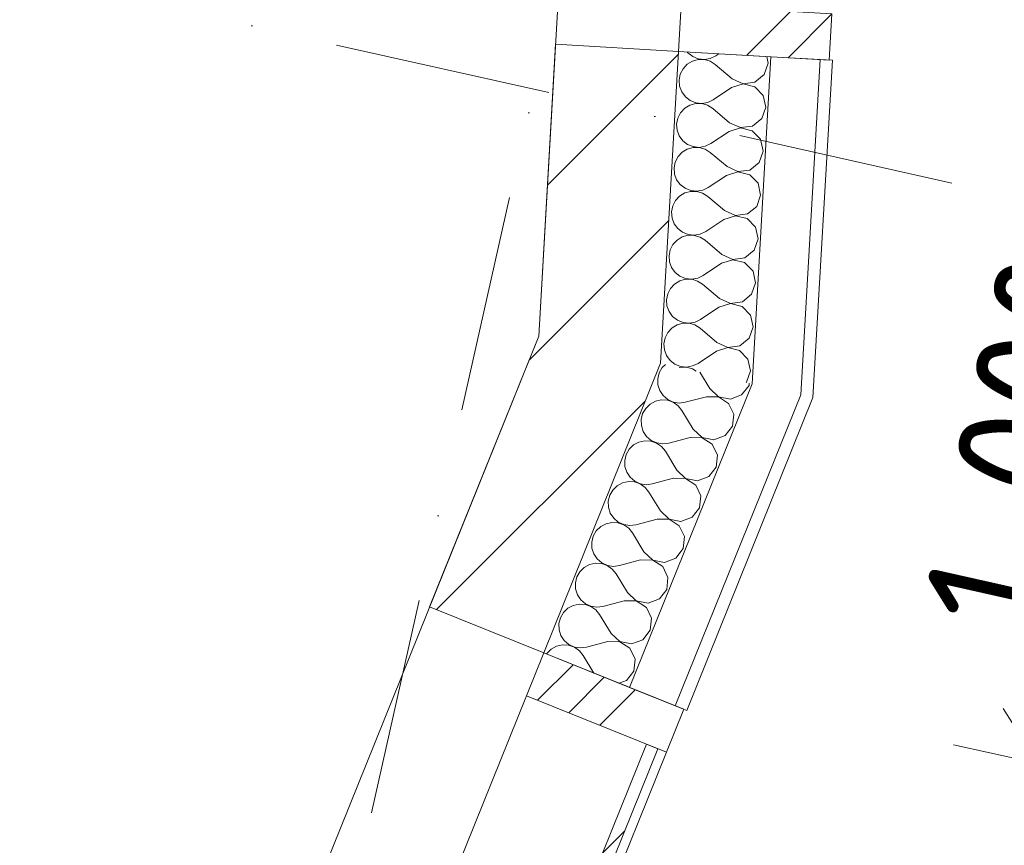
# Model space of a CAD drawing. Header units: millimetres. Extents: x -7213913 to -6985912, y 6023162 to 6205784.
# Tile 98 of 256: x -7188601 to -7187003, y 6163045 to 6164385. Entities that reach past the tile are written whole.
import ezdxf
from ezdxf.enums import TextEntityAlignment as Align

# ---------------------------------------------------------------- set-up
doc = ezdxf.new("R2010")
doc.units = ezdxf.units.MM
doc.header["$MEASUREMENT"] = 0
doc.set_wipeout_variables(frame=1)
doc.linetypes.add('Wipeout_Contour', pattern=[1000, 0, -1000])
doc.linetypes.add('Штрихпунктирная', pattern=[670.277762, 352.777767, -176.388884, 0, -141.111112])
for name, color, linetype in [('S - квартира_помещение.АР', 7, 'Continuous'), ('АР-Стены_внешние_.АР', 7, 'Continuous'), ('АР-Стены_Наружные ВИТРАЖ', 7, 'Continuous'), ('АР-Стены_Перегородки_межквартирные_200.АР', 7, 'Continuous'), ('АР-Чертеж-Оси_Осевые размеры.АР', 7, 'Continuous'), ('АР-Чертеж-Размеры.АР', 7, 'Continuous')]:
    doc.layers.add(name, color=color, linetype=linetype)
for name, color, linetype, lineweight in [('S - квартира_помещение.АР_Ном._пера__120', 7, 'Continuous', 0), ('АР-Стены_внешние_.АР_Ном._пера__1', 7, 'Continuous', 0), ('АР-Стены_Наружные ВИТРАЖ_Ном._пера__120', 7, 'Continuous', 0), ('АР-Стены_Перегородки_межквартирные_200.АР_Ном._пера__1', 7, 'Continuous', 15), ('АР-Чертеж-Оси_Осевые размеры.АР_Ном._пера__120', 7, 'Continuous', 0), ('АР-Чертеж-Размеры.АР_Ном._пера__1', 7, 'Continuous', 0), ('Паспорта Зон Archicad_Ном._пера__1', 7, 'Continuous', 0)]:
    doc.layers.add(name, color=color, linetype=linetype, lineweight=lineweight)
doc.styles.add('РЎР“Р•РќР•Р\xa0Р\x98Р\xa0_РЎРўР\x98Р›Р¬_1', font='txt')
doc.styles.add('РЎР“Р•РќР•Р\xa0Р\x98Р\xa0_РЎРўР\x98Р›Р¬_2', font='calibri.ttf')
doc.styles.add('РЎР“Р•РќР•Р\xa0Р\x98Р\xa0_РЎРўР\x98Р›Р¬_3', font='GOST_Common.ttf')
doc.styles.add('РЎР“Р•РќР•Р\xa0Р\x98Р\xa0_РЎРўР\x98Р›Р¬_5', font='GOTHIC.TTF')
doc.dimstyles.new('СГЕНЕРИР_СТИЛЬ__6', dxfattribs={"dimtxt": 200, "dimasz": 142.5, "dimexe": 0.18, "dimexo": 0.0625, "dimgap": 0, "dimtad": 1, "dimdec": 0, "dimzin": 0, "dimdsep": 46, "dimtxsty": 'РЎР“Р•РќР•Р\xa0Р\x98Р\xa0_РЎРўР\x98Р›Р¬_3', "dimblk": 'ARROWHEAD_6', "dimblk1": 'ARROWHEAD_6', "dimblk2": 'ARROWHEAD_6', "dimcen": 0.09, "dimse1": 1, "dimse2": 1, "dimclrd": 7, "dimclre": 7, "dimclrt": 7, "dimazin": 0, "dimtfac": 1, "dimtdec": 4, "dimtmove": 0, "dimatfit": 3, "dimfxl": 1, "dimtolj": 1, "dimtzin": 0, "dimarcsym": 0})
pattern_1 = [(45, (-6566190.34, 6562677.8), (-176.776695, 176.776695), []), (45, (-6566225.7, 6562713.15), (-176.776695, 176.776695), []), (45, (-6566261.05, 6562748.5), (-176.776695, 176.776695), [])]
pattern_2 = [(45, (-6566190.34, 6562677.8), (-127.279217, 127.279217), [])]

# ---------------------------------------------------------------- blocks, each defined once
blk = doc.blocks.new('Кухня-столовая_4_10_1', base_point=(-7190336.7, 6165398.9))
at = {"layer": 'S - квартира_помещение.АР_Ном._пера__120', "color": 7, "linetype": 'Continuous', "lineweight": 0, "flags": 128}
blk.add_lwpolyline([(-7191993, 6165902.9), (-7192830.1, 6162175.8), (-7191833.7, 6161952), (-7190711.6, 6161700), (-7188806.8, 6161272.2), (-7187758.6, 6163871.8), (-7187584.9, 6166891), (-7190383.4, 6167519.6), (-7190520.3, 6166909.8), (-7191642.3, 6167161.7), (-7191928.3, 6165888.4)], close=True, dxfattribs=at)
at = {"layer": 'Паспорта Зон Archicad_Ном._пера__1', "color": 7, "lineweight": 0, "style": 'РЎР“Р•РќР•Р\xa0Р\x98Р\xa0_РЎРўР\x98Р›Р¬_1'}
blk.add_attdef('ROOM_NUMBER', text='', height=250, rotation=347.3417, dxfattribs=at).set_placement((-7189666.1, 6164281), align=Align.MIDDLE_CENTER)
at = {"layer": 'Паспорта Зон Archicad_Ном._пера__1', "color": 7, "lineweight": 0, "style": 'РЎР“Р•РќР•Р\xa0Р\x98Р\xa0_РЎРўР\x98Р›Р¬_2'}
blk.add_attdef('ROOM_AREA', text='', height=200, rotation=347.3417, dxfattribs=at).set_placement((-7188853.4, 6161446.6), align=Align.MIDDLE_RIGHT)
blk = doc.blocks.new('Навесная Стена_30_1', base_point=(-6566190.3, 6562677.8))
at = {"layer": 'АР-Стены_Наружные ВИТРАЖ_Ном._пера__120', "color": 7, "linetype": 'Continuous', "lineweight": 0, "flags": 128}
for points in [[(-7187778.4, 6163288), (-7188200.5, 6162241)], [(-7187551.1, 6163196.4), (-7187973.3, 6162149.4)]]:
    blk.add_lwpolyline(points, dxfattribs=at)
at = {"color": 254, "linetype": 'Wipeout_Contour', "lineweight": 0, "ltscale": 37871976.25917719}
blk.add_wipeout([(-7187987.2, 6162155), (-7187565.1, 6163202), (-7187583.6, 6163209.5), (-7188005.8, 6162162.5)], dxfattribs=at).dxf.layer = 'АР-Стены_Наружные ВИТРАЖ'
at = {"layer": 'АР-Стены_Наружные ВИТРАЖ', "linetype": 'Continuous', "lineweight": 0, "true_color": 0x000000}
h = blk.add_hatch(dxfattribs=at)
h.set_pattern_fill('АЛЮМИНИЙ_0001', color=18, style=0, pattern_type=2)
h.set_pattern_definition(pattern_1)
h.paths.add_polyline_path([(-7187987.2, 6162155), (-7187565.1, 6163202), (-7187583.6, 6163209.5), (-7188005.8, 6162162.5)])
at = {"layer": 'АР-Стены_Наружные ВИТРАЖ_Ном._пера__120', "color": 7, "linetype": 'Continuous', "lineweight": 0, "flags": 128}
blk.add_lwpolyline([(-7187987.2, 6162155), (-7188005.8, 6162162.5), (-7187583.6, 6163209.5), (-7187565.1, 6163202)], close=True, dxfattribs=at)
at = {"color": 254, "linetype": 'Wipeout_Contour', "lineweight": 0, "ltscale": 37873115.8055778}
blk.add_wipeout([(-7187523.1, 6163266), (-7187750.3, 6163357.6), (-7187778.4, 6163288), (-7187551.1, 6163196.4)], dxfattribs=at).dxf.layer = 'АР-Стены_Наружные ВИТРАЖ'
at = {"layer": 'АР-Стены_Наружные ВИТРАЖ', "linetype": 'Continuous', "lineweight": 0, "true_color": 0x000000}
h = blk.add_hatch(dxfattribs=at)
h.set_pattern_fill('АЛЮМИНИЙ_0001', color=18, style=0, pattern_type=2)
h.set_pattern_definition(pattern_1)
h.paths.add_polyline_path([(-7187523.1, 6163266), (-7187750.3, 6163357.6), (-7187778.4, 6163288), (-7187551.1, 6163196.4)])
at = {"layer": 'АР-Стены_Наружные ВИТРАЖ_Ном._пера__120', "color": 7, "linetype": 'Continuous', "lineweight": 0, "flags": 128}
blk.add_lwpolyline([(-7187523.1, 6163266), (-7187551.1, 6163196.4), (-7187778.4, 6163288), (-7187750.3, 6163357.6)], close=True, dxfattribs=at)
blk = doc.blocks.new('Навесная Стена_31_1', base_point=(-6566190.3, 6562677.8))
at = {"color": 254, "linetype": 'Wipeout_Contour', "lineweight": 0, "ltscale": 37875207.31984916}
blk.add_wipeout([(-7187282.8, 6164394.5), (-7187527.4, 6164408.6), (-7187531.7, 6164333.7), (-7187287.1, 6164319.6)], dxfattribs=at).dxf.layer = 'АР-Стены_Наружные ВИТРАЖ'
at = {"layer": 'АР-Стены_Наружные ВИТРАЖ', "linetype": 'Continuous', "lineweight": 0, "true_color": 0x000000}
h = blk.add_hatch(dxfattribs=at)
h.set_pattern_fill('АЛЮМИНИЙ_0001', color=18, style=0, pattern_type=2)
h.set_pattern_definition(pattern_1)
h.paths.add_polyline_path([(-7187282.8, 6164394.5), (-7187527.4, 6164408.6), (-7187531.7, 6164333.7), (-7187287.1, 6164319.6)])
at = {"layer": 'АР-Стены_Наружные ВИТРАЖ_Ном._пера__120', "color": 7, "linetype": 'Continuous', "lineweight": 0, "flags": 128}
blk.add_lwpolyline([(-7187282.8, 6164394.5), (-7187287.1, 6164319.6), (-7187531.7, 6164333.7), (-7187527.4, 6164408.6)], close=True, dxfattribs=at)
blk = doc.blocks.new('Стена_135_1', base_point=(-7187631.6, 6164339.4))
at = {"layer": 'АР-Стены_Перегородки_межквартирные_200.АР', "linetype": 'Continuous', "lineweight": 0, "true_color": 0x000000}
h = blk.add_hatch(dxfattribs=at)
h.set_pattern_fill('БЛОКИ_БЕТОННЫЕ_ЭФФЕКТИВН_78', color=18, style=0, pattern_type=2)
h.set_pattern_definition(pattern_2)
h.paths.add_polyline_path([(-7187731.4, 6164345.2), (-7187758.6, 6163871.8), (-7187560.9, 6163827.5), (-7187531.7, 6164333.7)])
at = {"layer": 'АР-Стены_Перегородки_межквартирные_200.АР_Ном._пера__1', "color": 7, "linetype": 'Continuous', "lineweight": 15, "flags": 128}
for points in [[(-7187731.4, 6164345.2), (-7187758.6, 6163871.8)], [(-7187531.7, 6164333.7), (-7187731.4, 6164345.2)], [(-7187560.9, 6163827.5), (-7187531.7, 6164333.7)]]:
    blk.add_lwpolyline(points, dxfattribs=at)
blk = doc.blocks.new('Стена_136_1', base_point=(-7187659.7, 6163849.6))
at = {"layer": 'АР-Стены_Перегородки_межквартирные_200.АР', "linetype": 'Continuous', "lineweight": 0, "true_color": 0x000000}
h = blk.add_hatch(dxfattribs=at)
h.set_pattern_fill('БЛОКИ_БЕТОННЫЕ_ЭФФЕКТИВН_78', color=18, style=0, pattern_type=2)
h.set_pattern_definition(pattern_2)
h.paths.add_polyline_path([(-7187758.6, 6163871.8), (-7187935.8, 6163432.4), (-7187750.3, 6163357.6), (-7187560.9, 6163827.5)])
at = {"layer": 'АР-Стены_Перегородки_межквартирные_200.АР_Ном._пера__1', "color": 7, "linetype": 'Continuous', "lineweight": 15, "flags": 128}
for points in [[(-7187758.6, 6163871.8), (-7187935.8, 6163432.4)], [(-7187750.3, 6163357.6), (-7187560.9, 6163827.5)], [(-7187935.8, 6163432.4), (-7187750.3, 6163357.6)]]:
    blk.add_lwpolyline(points, dxfattribs=at)
blk = doc.blocks.new('*X676', base_point=(-6566190.3, 6562677.8))
at = {"layer": 'АР-Стены_внешние_.АР_Ном._пера__1', "color": 7, "linetype": 'Continuous', "lineweight": 0}
for p, q in [((-7187517.7, 6164332.9), (-7187516.6, 6164331.4)), ((-7187516.6, 6164331.4), (-7187508.8, 6164325.4)), ((-7187508.8, 6164325.4), (-7187499.7, 6164321.7)), ((-7187480.2, 6164322.3), (-7187471.3, 6164326.6)), ((-7187466.3, 6164329.9), (-7187471.3, 6164326.6)), ((-7187386.2, 6164314.5), (-7187388.6, 6164325.5)), ((-7187517.7, 6164312.8), (-7187524.4, 6164305.5)), ((-7187509.3, 6164317.9), (-7187517.7, 6164312.8)), ((-7187499.8, 6164320.5), (-7187509.3, 6164317.9)), ((-7187489.9, 6164320.4), (-7187499.8, 6164320.5)), ((-7187499.7, 6164321.7), (-7187489.9, 6164320.7)), ((-7187489.9, 6164320.7), (-7187480.2, 6164322.3)), ((-7187480.5, 6164317.6), (-7187489.9, 6164320.4)), ((-7187472.1, 6164312.3), (-7187480.5, 6164317.6)), ((-7187444.8, 6164289.3), (-7187472.1, 6164312.3)), ((-7187392.6, 6164296.1), (-7187386.2, 6164314.5)), ((-7187528.9, 6164296.8), (-7187530.8, 6164287.1)), ((-7187524.4, 6164305.5), (-7187528.9, 6164296.8)), ((-7187407.7, 6164283.8), (-7187392.6, 6164296.1)), ((-7187530.8, 6164287.1), (-7187530, 6164277.3)), ((-7187530, 6164277.3), (-7187526.6, 6164268)), ((-7187427.1, 6164281), (-7187445.7, 6164275)), ((-7187444.8, 6164289.3), (-7187427.1, 6164281.3)), ((-7187427.1, 6164281.3), (-7187407.7, 6164283.8)), ((-7187408.1, 6164276.3), (-7187427.1, 6164281)), ((-7187394.5, 6164262.3), (-7187408.1, 6164276.3)), ((-7187526.6, 6164268), (-7187520.7, 6164260.1)), ((-7187520.7, 6164260.1), (-7187513, 6164254.1)), ((-7187445.7, 6164275), (-7187475.4, 6164255.3)), ((-7187390.3, 6164243.2), (-7187394.5, 6164262.3)), ((-7187513.4, 6164246.5), (-7187521.8, 6164241.4)), ((-7187503.9, 6164249.2), (-7187513.4, 6164246.5)), ((-7187513, 6164254.1), (-7187503.8, 6164250.4)), ((-7187494, 6164249.1), (-7187503.9, 6164249.2)), ((-7187503.8, 6164250.4), (-7187494, 6164249.4)), ((-7187494, 6164249.4), (-7187484.3, 6164251)), ((-7187484.6, 6164246.3), (-7187494, 6164249.1)), ((-7187476.2, 6164241), (-7187484.6, 6164246.3)), ((-7187484.3, 6164251), (-7187475.4, 6164255.3)), ((-7187396.7, 6164224.8), (-7187390.3, 6164243.2)), ((-7187528.5, 6164234.2), (-7187533, 6164225.5)), ((-7187521.8, 6164241.4), (-7187528.5, 6164234.2)), ((-7187448.9, 6164218), (-7187476.2, 6164241)), ((-7187533, 6164225.5), (-7187534.9, 6164215.8)), ((-7187534.9, 6164215.8), (-7187534.1, 6164206)), ((-7187448.9, 6164218), (-7187431.2, 6164210)), ((-7187431.2, 6164210), (-7187411.8, 6164212.5)), ((-7187411.8, 6164212.5), (-7187396.7, 6164224.8)), ((-7187534.1, 6164206), (-7187530.7, 6164196.7)), ((-7187530.7, 6164196.7), (-7187524.8, 6164188.8)), ((-7187449.8, 6164203.7), (-7187479.5, 6164184)), ((-7187431.2, 6164209.7), (-7187449.8, 6164203.7)), ((-7187412.2, 6164205), (-7187431.2, 6164209.7)), ((-7187398.6, 6164191), (-7187412.2, 6164205)), ((-7187524.8, 6164188.8), (-7187517.1, 6164182.8)), ((-7187517.1, 6164182.8), (-7187507.9, 6164179.1)), ((-7187498.1, 6164178), (-7187488.4, 6164179.7)), ((-7187488.4, 6164179.7), (-7187479.5, 6164184)), ((-7187394.4, 6164171.9), (-7187398.6, 6164191)), ((-7187525.9, 6164170.1), (-7187532.6, 6164162.9)), ((-7187517.5, 6164175.2), (-7187525.9, 6164170.1)), ((-7187508, 6164177.8), (-7187517.5, 6164175.2)), ((-7187498.1, 6164177.8), (-7187508, 6164177.8)), ((-7187507.9, 6164179.1), (-7187498.1, 6164178)), ((-7187488.7, 6164175), (-7187498.1, 6164177.8)), ((-7187480.3, 6164169.7), (-7187488.7, 6164175)), ((-7187453.1, 6164146.7), (-7187480.3, 6164169.7)), ((-7187400.8, 6164153.5), (-7187394.4, 6164171.9)), ((-7187537.1, 6164154.1), (-7187539, 6164144.5)), ((-7187532.6, 6164162.9), (-7187537.1, 6164154.1)), ((-7187415.9, 6164141.2), (-7187400.8, 6164153.5)), ((-7187539, 6164144.5), (-7187538.2, 6164134.7)), ((-7187538.2, 6164134.7), (-7187534.8, 6164125.4)), ((-7187453.9, 6164132.4), (-7187483.6, 6164112.7)), ((-7187435.3, 6164138.4), (-7187453.9, 6164132.4)), ((-7187453.1, 6164146.7), (-7187435.3, 6164138.7)), ((-7187435.3, 6164138.7), (-7187415.9, 6164141.2)), ((-7187416.3, 6164133.6), (-7187435.3, 6164138.4)), ((-7187402.7, 6164119.7), (-7187416.3, 6164133.6)), ((-7187534.8, 6164125.4), (-7187528.9, 6164117.5)), ((-7187528.9, 6164117.5), (-7187521.2, 6164111.5)), ((-7187398.5, 6164100.6), (-7187402.7, 6164119.7)), ((-7187521.6, 6164103.9), (-7187530, 6164098.8)), ((-7187512.1, 6164106.5), (-7187521.6, 6164103.9)), ((-7187521.2, 6164111.5), (-7187512, 6164107.8)), ((-7187502.2, 6164106.4), (-7187512.1, 6164106.5)), ((-7187512, 6164107.8), (-7187502.2, 6164106.7)), ((-7187502.2, 6164106.7), (-7187492.5, 6164108.4)), ((-7187492.8, 6164103.7), (-7187502.2, 6164106.4)), ((-7187484.4, 6164098.4), (-7187492.8, 6164103.7)), ((-7187492.5, 6164108.4), (-7187483.6, 6164112.7)), ((-7187404.9, 6164082.2), (-7187398.5, 6164100.6)), ((-7187536.7, 6164091.6), (-7187541.2, 6164082.8)), ((-7187530, 6164098.8), (-7187536.7, 6164091.6)), ((-7187457.2, 6164075.4), (-7187484.4, 6164098.4)), ((-7187541.2, 6164082.8), (-7187543.1, 6164073.2)), ((-7187543.1, 6164073.2), (-7187542.3, 6164063.3)), ((-7187457.2, 6164075.4), (-7187439.4, 6164067.3)), ((-7187439.4, 6164067.3), (-7187420, 6164069.9)), ((-7187420, 6164069.9), (-7187404.9, 6164082.2)), ((-7187542.3, 6164063.3), (-7187538.9, 6164054.1)), ((-7187538.9, 6164054.1), (-7187533.1, 6164046.2)), ((-7187458, 6164061.1), (-7187487.7, 6164041.4)), ((-7187439.4, 6164067.1), (-7187458, 6164061.1)), ((-7187420.4, 6164062.3), (-7187439.4, 6164067.1)), ((-7187406.8, 6164048.4), (-7187420.4, 6164062.3)), ((-7187533.1, 6164046.2), (-7187525.3, 6164040.1)), ((-7187525.3, 6164040.1), (-7187516.1, 6164036.5)), ((-7187516.1, 6164036.5), (-7187506.3, 6164035.4)), ((-7187506.3, 6164035.4), (-7187496.6, 6164037.1)), ((-7187496.6, 6164037.1), (-7187487.7, 6164041.4)), ((-7187402.6, 6164029.3), (-7187406.8, 6164048.4)), ((-7187540.8, 6164020.3), (-7187545.3, 6164011.5)), ((-7187534.1, 6164027.5), (-7187540.8, 6164020.3)), ((-7187525.7, 6164032.6), (-7187534.1, 6164027.5)), ((-7187516.2, 6164035.2), (-7187525.7, 6164032.6)), ((-7187506.3, 6164035.1), (-7187516.2, 6164035.2)), ((-7187496.9, 6164032.4), (-7187506.3, 6164035.1)), ((-7187488.6, 6164027.1), (-7187496.9, 6164032.4)), ((-7187461.3, 6164004.1), (-7187488.6, 6164027.1)), ((-7187409, 6164010.9), (-7187402.6, 6164029.3)), ((-7187545.3, 6164011.5), (-7187547.2, 6164001.9)), ((-7187461.3, 6164004.1), (-7187443.5, 6163996)), ((-7187424.1, 6163998.5), (-7187409, 6164010.9)), ((-7187547.2, 6164001.9), (-7187546.4, 6163992)), ((-7187546.4, 6163992), (-7187543, 6163982.8)), ((-7187462.1, 6163989.8), (-7187491.8, 6163970)), ((-7187443.5, 6163995.7), (-7187462.1, 6163989.8)), ((-7187443.5, 6163996), (-7187424.1, 6163998.5)), ((-7187424.5, 6163991), (-7187443.5, 6163995.7)), ((-7187410.9, 6163977), (-7187424.5, 6163991)), ((-7187543, 6163982.8), (-7187537.2, 6163974.9)), ((-7187537.2, 6163974.9), (-7187529.4, 6163968.8)), ((-7187406.7, 6163958), (-7187410.9, 6163977)), ((-7187538.2, 6163956.2), (-7187544.9, 6163949)), ((-7187529.8, 6163961.3), (-7187538.2, 6163956.2)), ((-7187520.3, 6163963.9), (-7187529.8, 6163961.3)), ((-7187529.4, 6163968.8), (-7187520.2, 6163965.2)), ((-7187510.4, 6163963.8), (-7187520.3, 6163963.9)), ((-7187520.2, 6163965.2), (-7187510.4, 6163964.1)), ((-7187510.4, 6163964.1), (-7187500.7, 6163965.8)), ((-7187501, 6163961), (-7187510.4, 6163963.8)), ((-7187492.7, 6163955.8), (-7187501, 6163961)), ((-7187500.7, 6163965.8), (-7187491.8, 6163970)), ((-7187465.4, 6163932.8), (-7187492.7, 6163955.8)), ((-7187413.1, 6163939.6), (-7187406.7, 6163958)), ((-7187549.4, 6163940.2), (-7187551.3, 6163930.5)), ((-7187544.9, 6163949), (-7187549.4, 6163940.2)), ((-7187551.3, 6163930.5), (-7187550.5, 6163920.7)), ((-7187447.6, 6163924.4), (-7187466.2, 6163918.5)), ((-7187465.4, 6163932.8), (-7187447.6, 6163924.7)), ((-7187447.6, 6163924.7), (-7187428.2, 6163927.2)), ((-7187428.7, 6163919.7), (-7187447.6, 6163924.4)), ((-7187428.2, 6163927.2), (-7187413.1, 6163939.6)), ((-7187550.5, 6163920.7), (-7187547.1, 6163911.5)), ((-7187547.1, 6163911.5), (-7187541.3, 6163903.6)), ((-7187466.2, 6163918.5), (-7187495.9, 6163898.7)), ((-7187415, 6163905.7), (-7187428.7, 6163919.7)), ((-7187541.3, 6163903.6), (-7187533.5, 6163897.5)), ((-7187524.4, 6163892.6), (-7187533.9, 6163890)), ((-7187533.5, 6163897.5), (-7187524.3, 6163893.8)), ((-7187514.5, 6163892.5), (-7187524.4, 6163892.6)), ((-7187524.3, 6163893.8), (-7187514.5, 6163892.8)), ((-7187514.5, 6163892.8), (-7187504.8, 6163894.5)), ((-7187505.1, 6163889.7), (-7187514.5, 6163892.5)), ((-7187504.8, 6163894.5), (-7187495.9, 6163898.7)), ((-7187410.8, 6163886.7), (-7187415, 6163905.7)), ((-7187549, 6163877.7), (-7187553.5, 6163868.9)), ((-7187542.3, 6163884.9), (-7187549, 6163877.7)), ((-7187533.9, 6163890), (-7187542.3, 6163884.9)), ((-7187496.8, 6163884.5), (-7187505.1, 6163889.7)), ((-7187469.5, 6163861.4), (-7187496.8, 6163884.5)), ((-7187417.2, 6163868.2), (-7187410.8, 6163886.7)), ((-7187553.5, 6163868.9), (-7187555.4, 6163859.2)), ((-7187469.5, 6163861.4), (-7187451.7, 6163853.4)), ((-7187432.3, 6163855.9), (-7187417.2, 6163868.2)), ((-7187555.4, 6163859.2), (-7187554.7, 6163849.4)), ((-7187554.7, 6163849.4), (-7187551.2, 6163840.2)), ((-7187470.3, 6163847.2), (-7187500, 6163827.4)), ((-7187451.7, 6163853.1), (-7187470.3, 6163847.2)), ((-7187451.7, 6163853.4), (-7187432.3, 6163855.9)), ((-7187432.8, 6163848.4), (-7187451.7, 6163853.1)), ((-7187419.1, 6163834.4), (-7187432.8, 6163848.4)), ((-7187551.2, 6163840.2), (-7187545.4, 6163832.2)), ((-7187545.4, 6163832.2), (-7187537.6, 6163826.2)), ((-7187414.9, 6163815.4), (-7187419.1, 6163834.4)), ((-7187537.6, 6163826.2), (-7187528.4, 6163822.5)), ((-7187528.5, 6163821.3), (-7187530.6, 6163820.7)), ((-7187518.7, 6163821.2), (-7187528.5, 6163821.3)), ((-7187528.4, 6163822.5), (-7187518.6, 6163821.5)), ((-7187509.2, 6163818.4), (-7187518.7, 6163821.2)), ((-7187518.6, 6163821.5), (-7187508.9, 6163823.2)), ((-7187503.1, 6163814.6), (-7187509.2, 6163818.4)), ((-7187508.9, 6163823.2), (-7187500, 6163827.4)), ((-7187421.3, 6163796.9), (-7187414.9, 6163815.4)), ((-7187422, 6163796.4), (-7187421.3, 6163796.9))]:
    blk.add_line(p, q, dxfattribs=at)
blk = doc.blocks.new('Стена_321_1', base_point=(-7187531.7, 6164333.7))
at = {"layer": 'АР-Стены_внешние_.АР_Ном._пера__1', "color": 7, "linetype": 'Continuous', "lineweight": 0}
for p, q in [((-7187412.5, 6163794.3), (-7187382, 6164325.1)), ((-7187333.4, 6163776.5), (-7187302.1, 6164320.5))]:
    blk.add_line(p, q, dxfattribs=at)
at = {"layer": 'АР-Стены_внешние_.АР_Ном._пера__1', "color": 7, "linetype": 'Continuous', "lineweight": 0, "flags": 128}
for points in [[(-7187531.7, 6164333.7), (-7187560.9, 6163827.5)], [(-7187382, 6164325.1), (-7187531.7, 6164333.7)], [(-7187302.1, 6164320.5), (-7187382, 6164325.1)], [(-7187313.6, 6163772.1), (-7187282.1, 6164319.3)], [(-7187282.1, 6164319.3), (-7187302.1, 6164320.5)]]:
    blk.add_lwpolyline(points, dxfattribs=at)
at = {"layer": 'АР-Стены_внешние_.АР', "color": 7, "lineweight": 0}
blk.add_blockref('*X676', (-6566190.3, 6562677.8), dxfattribs=at)
blk = doc.blocks.new('*X678', base_point=(-6566190.3, 6562677.8))
at = {"layer": 'АР-Стены_внешние_.АР_Ном._пера__1', "color": 7, "linetype": 'Continuous', "lineweight": 0}
for p, q in [((-7187563.2, 6163812), (-7187565.6, 6163802.5)), ((-7187558.3, 6163820.6), (-7187563.2, 6163812)), ((-7187553, 6163825.7), (-7187558.3, 6163820.6)), ((-7187481.1, 6163786.6), (-7187497.2, 6163813.2)), ((-7187565.6, 6163802.5), (-7187565.3, 6163792.6)), ((-7187565.3, 6163792.6), (-7187562.3, 6163783.2)), ((-7187562.3, 6163783.2), (-7187556.9, 6163775)), ((-7187481.1, 6163786.6), (-7187466.8, 6163773.3)), ((-7187429.4, 6163776.3), (-7187417.4, 6163791.7)), ((-7187417.4, 6163791.7), (-7187417, 6163795.3)), ((-7187569.3, 6163765.9), (-7187578, 6163761.2)), ((-7187559.7, 6163768), (-7187569.3, 6163765.9)), ((-7187549.9, 6163767.5), (-7187559.7, 6163768)), ((-7187556.9, 6163775), (-7187549.4, 6163768.6)), ((-7187540.6, 6163764.2), (-7187549.9, 6163767.5)), ((-7187549.4, 6163768.6), (-7187540.4, 6163764.5)), ((-7187532.5, 6163758.6), (-7187540.6, 6163764.2)), ((-7187540.4, 6163764.5), (-7187530.7, 6163763)), ((-7187530.7, 6163763), (-7187520.9, 6163764.2)), ((-7187486.4, 6163773.3), (-7187520.9, 6163764.2)), ((-7187466.9, 6163773), (-7187486.4, 6163773.3)), ((-7187450.5, 6163762.5), (-7187466.9, 6163773)), ((-7187466.8, 6163773.3), (-7187447.6, 6163769.5)), ((-7187447.6, 6163769.5), (-7187429.4, 6163776.3)), ((-7187585, 6163754.3), (-7187590, 6163745.8)), ((-7187578, 6163761.2), (-7187585, 6163754.3)), ((-7187526.3, 6163750.9), (-7187532.5, 6163758.6)), ((-7187507.8, 6163720.4), (-7187526.3, 6163750.9)), ((-7187442, 6163744.9), (-7187450.5, 6163762.5)), ((-7187590, 6163745.8), (-7187592.3, 6163736.2)), ((-7187592.3, 6163736.2), (-7187592, 6163726.4)), ((-7187444.1, 6163725.5), (-7187442, 6163744.9)), ((-7187592, 6163726.4), (-7187589, 6163717)), ((-7187589, 6163717), (-7187583.6, 6163708.8)), ((-7187507.8, 6163720.4), (-7187493.5, 6163707)), ((-7187456.1, 6163710.1), (-7187444.1, 6163725.5)), ((-7187586.4, 6163701.8), (-7187596, 6163699.6)), ((-7187576.6, 6163701.2), (-7187586.4, 6163701.8)), ((-7187583.6, 6163708.8), (-7187576.1, 6163702.4)), ((-7187567.3, 6163698), (-7187576.6, 6163701.2)), ((-7187576.1, 6163702.4), (-7187567.2, 6163698.2)), ((-7187513.1, 6163707.1), (-7187547.6, 6163697.9)), ((-7187493.6, 6163706.8), (-7187513.1, 6163707.1)), ((-7187477.2, 6163696.2), (-7187493.6, 6163706.8)), ((-7187493.5, 6163707), (-7187474.4, 6163703.2)), ((-7187474.4, 6163703.2), (-7187456.1, 6163710.1)), ((-7187611.8, 6163688.1), (-7187616.7, 6163679.5)), ((-7187604.7, 6163695), (-7187611.8, 6163688.1)), ((-7187596, 6163699.6), (-7187604.7, 6163695)), ((-7187559.2, 6163692.3), (-7187567.3, 6163698)), ((-7187567.2, 6163698.2), (-7187557.4, 6163696.7)), ((-7187553, 6163684.7), (-7187559.2, 6163692.3)), ((-7187557.4, 6163696.7), (-7187547.6, 6163697.9)), ((-7187534.5, 6163654.1), (-7187553, 6163684.7)), ((-7187468.7, 6163678.6), (-7187477.2, 6163696.2)), ((-7187616.7, 6163679.5), (-7187619, 6163670)), ((-7187619, 6163670), (-7187618.7, 6163660.1)), ((-7187470.8, 6163659.2), (-7187468.7, 6163678.6)), ((-7187618.7, 6163660.1), (-7187615.7, 6163650.7)), ((-7187534.5, 6163654.1), (-7187520.2, 6163640.8)), ((-7187482.8, 6163643.8), (-7187470.8, 6163659.2)), ((-7187615.7, 6163650.7), (-7187610.3, 6163642.5)), ((-7187610.3, 6163642.5), (-7187602.8, 6163636.1)), ((-7187602.8, 6163636.1), (-7187593.9, 6163632)), ((-7187539.8, 6163640.9), (-7187574.3, 6163631.7)), ((-7187520.3, 6163640.5), (-7187539.8, 6163640.9)), ((-7187503.9, 6163630), (-7187520.3, 6163640.5)), ((-7187520.2, 6163640.8), (-7187501.1, 6163637)), ((-7187501.1, 6163637), (-7187482.8, 6163643.8)), ((-7187638.5, 6163621.8), (-7187643.4, 6163613.3)), ((-7187631.4, 6163628.7), (-7187638.5, 6163621.8)), ((-7187622.7, 6163633.4), (-7187631.4, 6163628.7)), ((-7187613.1, 6163635.5), (-7187622.7, 6163633.4)), ((-7187603.3, 6163635), (-7187613.1, 6163635.5)), ((-7187594, 6163631.7), (-7187603.3, 6163635)), ((-7187585.9, 6163626.1), (-7187594, 6163631.7)), ((-7187593.9, 6163632), (-7187584.1, 6163630.5)), ((-7187579.7, 6163618.4), (-7187585.9, 6163626.1)), ((-7187584.1, 6163630.5), (-7187574.3, 6163631.7)), ((-7187495.4, 6163612.4), (-7187503.9, 6163630)), ((-7187643.4, 6163613.3), (-7187645.8, 6163603.7)), ((-7187561.2, 6163587.9), (-7187579.7, 6163618.4)), ((-7187497.5, 6163593), (-7187495.4, 6163612.4)), ((-7187645.8, 6163603.7), (-7187645.4, 6163593.9)), ((-7187645.4, 6163593.9), (-7187642.5, 6163584.5)), ((-7187509.5, 6163577.6), (-7187497.5, 6163593)), ((-7187642.5, 6163584.5), (-7187637, 6163576.3)), ((-7187637, 6163576.3), (-7187629.5, 6163569.9)), ((-7187566.5, 6163574.6), (-7187601.1, 6163565.4)), ((-7187547, 6163574.3), (-7187566.5, 6163574.6)), ((-7187561.2, 6163587.9), (-7187546.9, 6163574.6)), ((-7187530.6, 6163563.8), (-7187547, 6163574.3)), ((-7187546.9, 6163574.6), (-7187527.8, 6163570.7)), ((-7187527.8, 6163570.7), (-7187509.5, 6163577.6)), ((-7187658.1, 6163562.5), (-7187665.2, 6163555.6)), ((-7187649.4, 6163567.1), (-7187658.1, 6163562.5)), ((-7187639.8, 6163569.3), (-7187649.4, 6163567.1)), ((-7187630, 6163568.7), (-7187639.8, 6163569.3)), ((-7187620.7, 6163565.5), (-7187630, 6163568.7)), ((-7187629.5, 6163569.9), (-7187620.6, 6163565.7)), ((-7187612.6, 6163559.8), (-7187620.7, 6163565.5)), ((-7187620.6, 6163565.7), (-7187610.8, 6163564.2)), ((-7187606.4, 6163552.2), (-7187612.6, 6163559.8)), ((-7187610.8, 6163564.2), (-7187601.1, 6163565.4)), ((-7187522.2, 6163546.2), (-7187530.6, 6163563.8)), ((-7187670.1, 6163547), (-7187672.5, 6163537.5)), ((-7187665.2, 6163555.6), (-7187670.1, 6163547)), ((-7187587.9, 6163521.6), (-7187606.4, 6163552.2)), ((-7187524.2, 6163526.7), (-7187522.2, 6163546.2)), ((-7187672.5, 6163537.5), (-7187672.2, 6163527.6)), ((-7187672.2, 6163527.6), (-7187669.2, 6163518.2)), ((-7187536.2, 6163511.3), (-7187524.2, 6163526.7)), ((-7187669.2, 6163518.2), (-7187663.7, 6163510)), ((-7187663.7, 6163510), (-7187656.2, 6163503.6)), ((-7187593.3, 6163508.4), (-7187627.8, 6163499.2)), ((-7187573.7, 6163508), (-7187593.3, 6163508.4)), ((-7187587.9, 6163521.6), (-7187573.6, 6163508.3)), ((-7187573.6, 6163508.3), (-7187554.5, 6163504.5)), ((-7187554.5, 6163504.5), (-7187536.2, 6163511.3)), ((-7187684.8, 6163496.2), (-7187691.9, 6163489.3)), ((-7187676.2, 6163500.9), (-7187684.8, 6163496.2)), ((-7187666.5, 6163503), (-7187676.2, 6163500.9)), ((-7187656.7, 6163502.5), (-7187666.5, 6163503)), ((-7187647.4, 6163499.2), (-7187656.7, 6163502.5)), ((-7187656.2, 6163503.6), (-7187647.3, 6163499.5)), ((-7187639.3, 6163493.6), (-7187647.4, 6163499.2)), ((-7187647.3, 6163499.5), (-7187637.5, 6163498)), ((-7187633.1, 6163485.9), (-7187639.3, 6163493.6)), ((-7187637.5, 6163498), (-7187627.8, 6163499.2)), ((-7187557.3, 6163497.5), (-7187573.7, 6163508)), ((-7187548.9, 6163479.9), (-7187557.3, 6163497.5)), ((-7187696.8, 6163480.8), (-7187699.2, 6163471.2)), ((-7187691.9, 6163489.3), (-7187696.8, 6163480.8)), ((-7187614.6, 6163455.4), (-7187633.1, 6163485.9)), ((-7187550.9, 6163460.5), (-7187548.9, 6163479.9)), ((-7187699.2, 6163471.2), (-7187698.9, 6163461.4)), ((-7187698.9, 6163461.4), (-7187695.9, 6163452)), ((-7187562.9, 6163445.1), (-7187550.9, 6163460.5)), ((-7187695.9, 6163452), (-7187690.4, 6163443.8)), ((-7187614.6, 6163455.4), (-7187600.3, 6163442.1)), ((-7187581.2, 6163438.3), (-7187562.9, 6163445.1)), ((-7187711.5, 6163430), (-7187718.6, 6163423.1)), ((-7187702.9, 6163434.7), (-7187711.5, 6163430)), ((-7187693.2, 6163436.8), (-7187702.9, 6163434.7)), ((-7187683.4, 6163436.2), (-7187693.2, 6163436.8)), ((-7187690.4, 6163443.8), (-7187682.9, 6163437.4)), ((-7187674.1, 6163433), (-7187683.4, 6163436.2)), ((-7187682.9, 6163437.4), (-7187674, 6163433.2)), ((-7187666, 6163427.3), (-7187674.1, 6163433)), ((-7187674, 6163433.2), (-7187664.3, 6163431.7)), ((-7187664.3, 6163431.7), (-7187654.5, 6163432.9)), ((-7187620, 6163442.1), (-7187654.5, 6163432.9)), ((-7187600.4, 6163441.8), (-7187620, 6163442.1)), ((-7187584, 6163431.3), (-7187600.4, 6163441.8)), ((-7187600.3, 6163442.1), (-7187581.2, 6163438.3)), ((-7187575.6, 6163413.7), (-7187584, 6163431.3)), ((-7187723.5, 6163414.5), (-7187725.9, 6163405)), ((-7187718.6, 6163423.1), (-7187723.5, 6163414.5)), ((-7187659.8, 6163419.7), (-7187666, 6163427.3)), ((-7187641.3, 6163389.1), (-7187659.8, 6163419.7)), ((-7187577.7, 6163394.2), (-7187575.6, 6163413.7)), ((-7187725.9, 6163405), (-7187725.6, 6163395.1)), ((-7187725.6, 6163395.1), (-7187722.6, 6163385.7)), ((-7187722.6, 6163385.7), (-7187717.1, 6163377.5)), ((-7187641.3, 6163389.1), (-7187627.1, 6163375.8)), ((-7187589.6, 6163378.8), (-7187577.7, 6163394.2)), ((-7187729.6, 6163368.4), (-7187738.2, 6163363.7)), ((-7187720, 6163370.5), (-7187729.6, 6163368.4)), ((-7187710.1, 6163370), (-7187720, 6163370.5)), ((-7187717.1, 6163377.5), (-7187709.7, 6163371.1)), ((-7187700.8, 6163366.7), (-7187710.1, 6163370)), ((-7187709.7, 6163371.1), (-7187700.7, 6163367)), ((-7187692.7, 6163361.1), (-7187700.8, 6163366.7)), ((-7187700.7, 6163367), (-7187691, 6163365.5)), ((-7187691, 6163365.5), (-7187681.2, 6163366.7)), ((-7187646.7, 6163375.9), (-7187681.2, 6163366.7)), ((-7187627.2, 6163375.5), (-7187646.7, 6163375.9)), ((-7187610.7, 6163365), (-7187627.2, 6163375.5)), ((-7187627.1, 6163375.8), (-7187607.9, 6163372)), ((-7187602.3, 6163347.4), (-7187610.7, 6163365)), ((-7187607.9, 6163372), (-7187589.6, 6163378.8)), ((-7187745.3, 6163356.8), (-7187745.9, 6163355.8)), ((-7187738.2, 6163363.7), (-7187745.3, 6163356.8)), ((-7187686.5, 6163353.4), (-7187692.7, 6163361.1)), ((-7187669.3, 6163324.9), (-7187686.5, 6163353.4)), ((-7187604.4, 6163328), (-7187602.3, 6163347.4)), ((-7187616.3, 6163312.6), (-7187604.4, 6163328)), ((-7187628, 6163308.2), (-7187616.3, 6163312.6))]:
    blk.add_line(p, q, dxfattribs=at)
blk = doc.blocks.new('Стена_322_1', base_point=(-7187560.9, 6163827.5))
at = {"layer": 'АР-Стены_внешние_.АР_Ном._пера__1', "color": 7, "linetype": 'Continuous', "lineweight": 0}
for p, q in [((-7187611.2, 6163301.5), (-7187412.5, 6163794.3)), ((-7187537, 6163271.6), (-7187333.4, 6163776.5))]:
    blk.add_line(p, q, dxfattribs=at)
at = {"layer": 'АР-Стены_внешние_.АР_Ном._пера__1', "color": 7, "linetype": 'Continuous', "lineweight": 0, "flags": 128}
for points in [[(-7187560.9, 6163827.5), (-7187750.3, 6163357.6)], [(-7187518.5, 6163264.1), (-7187313.6, 6163772.1)], [(-7187611.2, 6163301.5), (-7187750.3, 6163357.6)], [(-7187537, 6163271.6), (-7187611.2, 6163301.5)], [(-7187518.5, 6163264.1), (-7187537, 6163271.6)]]:
    blk.add_lwpolyline(points, dxfattribs=at)
at = {"layer": 'АР-Стены_внешние_.АР', "color": 7, "lineweight": 0}
blk.add_blockref('*X678', (-6566190.3, 6562677.8), dxfattribs=at)
blk = doc.blocks.new('*D886', base_point=(-6566190.3, 6562677.8))
at = {"layer": 'АР-Чертеж-Размеры.АР_Ном._пера__1', "color": 7, "linetype": 'Continuous', "lineweight": 0, "transparency": 16777216}
for p, q in [((-7186704.6, 6164263.3), (-7186729.3, 6164153.5)), ((-7186672.6, 6164063.9), (-7186786, 6164243.2)), ((-7186866.5, 6164184.4), (-7186592.1, 6164122.7)), ((-7186729.3, 6164153.5), (-7186948.4, 6163177.8)), ((-7187005.2, 6163267.4), (-7186891.7, 6163088.2)), ((-7187085.6, 6163208.6), (-7186811.2, 6163147)), ((-7186948.4, 6163177.8), (-7186973.1, 6163068))]:
    blk.add_line(p, q, dxfattribs=at)
at = {"layer": 'АР-Чертеж-Размеры.АР_Ном._пера__1', "color": 7, "lineweight": 0, "transparency": 16777216, "insert": (-7186943.1, 6163383.9), "char_height": 200, "attachment_point": 7, "rotation": 77.3417, "style": 'РЎР“Р•РќР•Р\xa0Р\x98Р\xa0_РЎРўР\x98Р›Р¬_3'}
blk.add_mtext('\\A1;{\\pql;\\fGOST Common|b0|i0|c204|p0;\\W1.000000;1\xa0000}', dxfattribs=at)
blk = doc.blocks.new('ARROWHEAD_6')
at = {"color": 0, "linetype": 'Continuous', "lineweight": 0}
for p, q in [((-0.5, -0.5), (0.5, 0.5)), ((0, 0), (-1, 0))]:
    blk.add_line(p, q, dxfattribs=at)
blk = doc.blocks.new('Стандартный Маркер Сетки[166]_1', base_point=(-7211301, 6169557.9))
at = {"layer": 'АР-Чертеж-Оси_Осевые размеры.АР_Ном._пера__120', "color": 7, "linetype": 'Штрихпунктирная', "lineweight": 0}
blk.add_line((-7210325.4, 6169338.8), (-7186224.8, 6163925.9), dxfattribs=at)
at = {"layer": 'АР-Чертеж-Оси_Осевые размеры.АР_Ном._пера__120', "color": 7, "lineweight": 0, "style": 'РЎР“Р•РќР•Р\xa0Р\x98Р\xa0_РЎРўР\x98Р›Р¬_5'}
blk.add_attdef('AC_MarkerText_1', text='', height=350, rotation=360, dxfattribs=at).set_placement((-7211788.9, 6169856.3), align=Align.TOP_CENTER)
blk = doc.blocks.new('Стандартный Маркер Сетки[185]_1', base_point=(-7211301, 6169557.9))
at = {"layer": 'АР-Чертеж-Оси_Осевые размеры.АР_Ном._пера__120', "color": 7, "linetype": 'Штрихпунктирная', "lineweight": 0}
blk.add_line((-7210325.4, 6169338.8), (-7186224.8, 6163925.9), dxfattribs=at)
at = {"layer": 'АР-Чертеж-Оси_Осевые размеры.АР_Ном._пера__120', "color": 7, "lineweight": 0, "style": 'РЎР“Р•РќР•Р\xa0Р\x98Р\xa0_РЎРўР\x98Р›Р¬_5'}
blk.add_attdef('AC_MarkerText_1', text='', height=350, rotation=360, dxfattribs=at).set_placement((-7211788.9, 6169856.3), align=Align.TOP_CENTER)
blk = doc.blocks.new('Стандартный Маркер Сетки[200]_1', base_point=(-7179800.8, 6199738.6))
at = {"layer": 'АР-Чертеж-Оси_Осевые размеры.АР_Ном._пера__120', "color": 7, "linetype": 'Штрихпунктирная', "lineweight": 0}
blk.add_line((-7180020, 6198762.9), (-7194792, 6132990.9), dxfattribs=at)
at = {"layer": 'АР-Чертеж-Оси_Осевые размеры.АР_Ном._пера__120', "color": 7, "lineweight": 0, "style": 'РЎР“Р•РќР•Р\xa0Р\x98Р\xa0_РЎРўР\x98Р›Р¬_5'}
blk.add_attdef('AC_MarkerText_1', text='', height=350, rotation=360, dxfattribs=at).set_placement((-7195120.7, 6131716.2), align=Align.TOP_CENTER)

msp = doc.modelspace()

# ---------------------------------------------------------------- linework, layer by layer
at = {"layer": 'S - квартира_помещение.АР', "color": 254, "linetype": 'Continuous', "lineweight": 0, "true_color": 0xd8d8d8, "flags": 128}
msp.add_lwpolyline([(-7191993, 6165902.9), (-7192830.1, 6162175.8), (-7191833.7, 6161952), (-7190711.6, 6161700), (-7188806.8, 6161272.2), (-7187758.6, 6163871.8), (-7187584.9, 6166891), (-7190383.4, 6167519.6), (-7190520.3, 6166909.8), (-7191642.3, 6167161.7), (-7191928.3, 6165888.4)], close=True, dxfattribs=at)

# ---------------------------------------------------------------- block references
at = {"layer": 'S - квартира_помещение.АР', "color": 7, "linetype": 'Continuous', "lineweight": 0}
msp.add_blockref('Кухня-столовая_4_10_1', (-7190336.7, 6165398.9), dxfattribs=at)
at = {"layer": 'АР-Стены_Наружные ВИТРАЖ', "linetype": 'Continuous', "lineweight": 0}
msp.add_blockref('Навесная Стена_31_1', (-6566190.3, 6562677.8), dxfattribs=at)

# ---------------------------------------------------------------- next in the draw order: block references
at = {"layer": 'АР-Стены_внешние_.АР', "color": 7, "lineweight": 0}
msp.add_blockref('Стена_321_1', (-7187531.7, 6164333.7), dxfattribs=at)
at = {"layer": 'АР-Стены_Наружные ВИТРАЖ', "linetype": 'Continuous', "lineweight": 0}
msp.add_blockref('Навесная Стена_30_1', (-6566190.3, 6562677.8), dxfattribs=at)
at = {"layer": 'АР-Стены_Перегородки_межквартирные_200.АР', "color": 7, "lineweight": 0}
msp.add_blockref('Стена_135_1', (-7187631.6, 6164339.4), dxfattribs=at)
at = {"layer": 'АР-Чертеж-Оси_Осевые размеры.АР', "color": 8, "linetype": 'Continuous', "lineweight": 15}
for name in ['Стандартный Маркер Сетки[166]_1', 'Стандартный Маркер Сетки[185]_1']:
    msp.add_blockref(name, (-7211301, 6169557.9), dxfattribs=at)

# ---------------------------------------------------------------- next in the draw order: block references
at = {"layer": 'АР-Стены_внешние_.АР', "color": 7, "lineweight": 0}
msp.add_blockref('Стена_322_1', (-7187560.9, 6163827.5), dxfattribs=at)
at = {"layer": 'АР-Стены_Перегородки_межквартирные_200.АР', "color": 7, "lineweight": 0}
msp.add_blockref('Стена_136_1', (-7187659.7, 6163849.6), dxfattribs=at)
at = {"layer": 'АР-Чертеж-Оси_Осевые размеры.АР', "color": 8, "linetype": 'Continuous', "lineweight": 15}
msp.add_blockref('Стандартный Маркер Сетки[200]_1', (-7179800.8, 6199738.6), dxfattribs=at)

# ---------------------------------------------------------------- next in the draw order: dimensions: what is measured, and where the dimension line sits
at = {"layer": 'АР-Чертеж-Размеры.АР', "color": 7, "linetype": 'Continuous', "lineweight": 0}
dim = msp.add_linear_dim(base=(-7186948.4, 6163177.8), p1=(-7187217.2, 6164263.1), p2=(-7187436.4, 6163287.4), angle=257.3417, dimstyle='СГЕНЕРИР_СТИЛЬ__6', dxfattribs=at)
dim.commit()
dim.dimension.update_dxf_attribs({"geometry": '*D886', "text_midpoint": (-7186965.5, 6163740.6), "dimtype": 160, "text_rotation": 77.3417})

doc.saveas('drawing.dxf')
